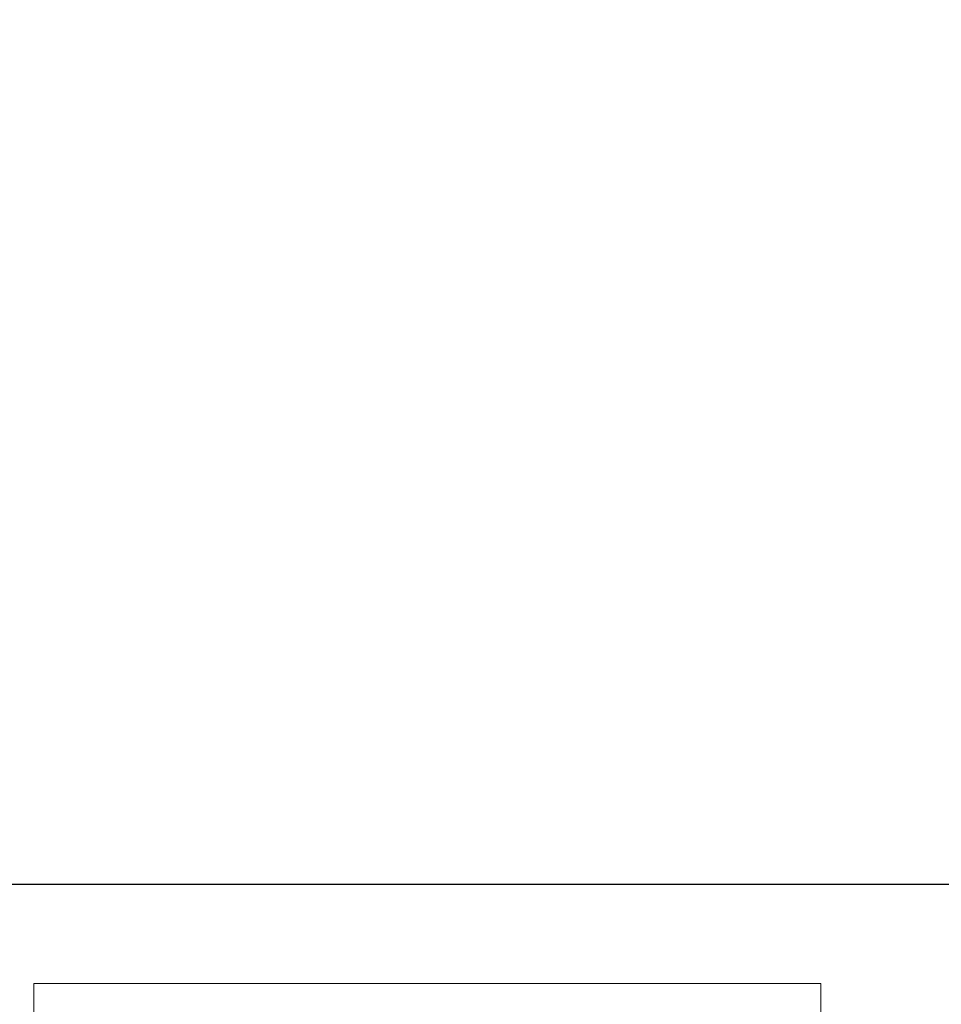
# Model space of a CAD drawing. Header units: millimetres. Extents: x -2286 to 43533, y -13832 to 14981.
# Tile 24 of 77: x 10261 to 10730, y -4924 to -4423. Entities that reach past the tile are written whole.
import ezdxf

# ---------------------------------------------------------------- set-up
doc = ezdxf.new("R2010")
doc.units = ezdxf.units.MM
doc.linetypes.add('Dash', pattern=[6, 3, -3])
for name, color, linetype, lineweight in [('A-DOOR', 31, 'Continuous', 25), ('A-DOOR-HDLN', 31, 'Continuous', 25), ('A-WALL-IDEN', 211, 'Continuous', 18)]:
    doc.layers.add(name, color=color, linetype=linetype, lineweight=lineweight)

# ---------------------------------------------------------------- blocks, each defined once
blk = doc.blocks.new('Schueco_FWS_ADS-75-SimplySmart_inw_Family-02 - FWS SI insert unit 90-1646352-4_piętro II PT - projektowany')
at = {"layer": 'A-DOOR'}
blk.add_line((-724, -76), (-724, -1015.5), dxfattribs=at)
at = {"layer": 'A-DOOR-HDLN', "linetype": 'Dash', "lineweight": 18}
blk.add_arc((-724, -76), 939.5, 270, 0, dxfattribs=at)
blk = doc.blocks.new('ET sciana_AT7 - 10mm-838066-4_piętro II PT - projektowany')
at = {"layer": 'A-WALL-IDEN'}
for p, q in [((-4, 1.96875), (4, 1.96875)), ((-4, -2.03125), (-4, 1.96875)), ((4, 1.96875), (4, -2.03125)), ((-4, -2.03125), (4, -2.03125))]:
    blk.add_line(p, q, dxfattribs=at)

msp = doc.modelspace()

# ---------------------------------------------------------------- block references
at = {"layer": 'A-DOOR', "rotation": 90.0000000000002}
msp.add_blockref('Schueco_FWS_ADS-75-SimplySmart_inw_Family-02 - FWS SI insert unit 90-1646352-4_piętro II PT - projektowany', (10133.76, -4138.76), dxfattribs=at)
at = {"layer": 'A-WALL-IDEN', "xscale": 49.99999999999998, "yscale": 49.99999999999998, "zscale": 49.99999999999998}
msp.add_blockref('ET sciana_AT7 - 10mm-838066-4_piętro II PT - projektowany', (10468.37, -5011.66), dxfattribs=at)

doc.saveas('drawing.dxf')
